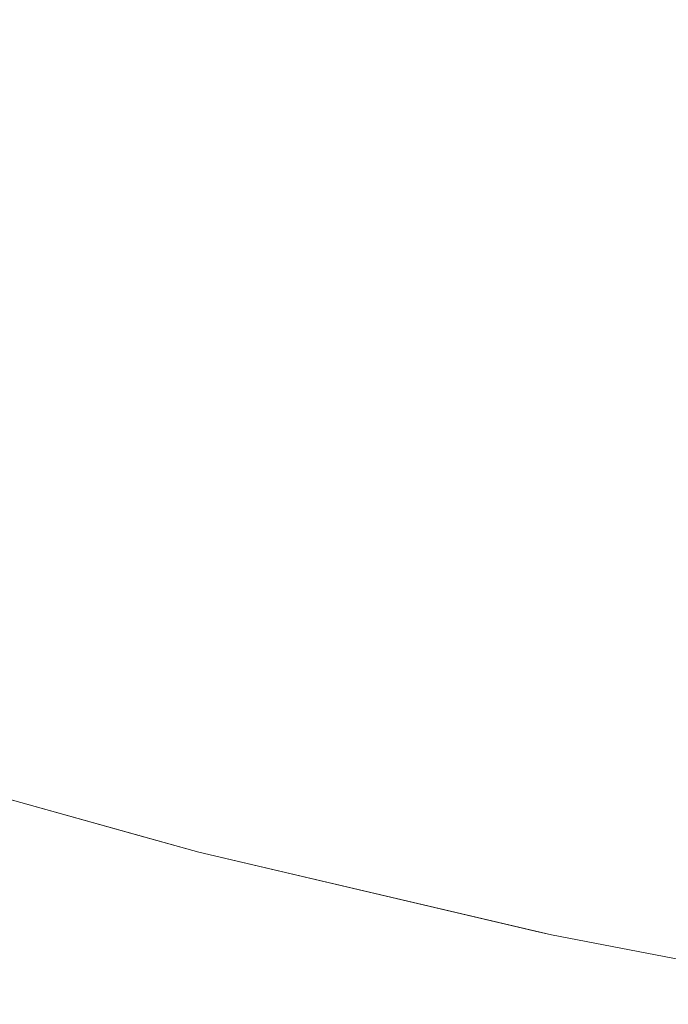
# Model space of a CAD drawing. Header units: centimetres. Extents: x -35.1 to 36.2, y 3.4 to 5.2.
# Tile 21 of 256: x -34.9997 to -34.9872, y 3.4027 to 3.4218. Entities that reach past the tile are written whole.
import ezdxf

# ---------------------------------------------------------------- set-up
doc = ezdxf.new("R2010")
doc.units = ezdxf.units.CM
doc.header["$LTSCALE"] = 2.54
doc.layers.add('Lucido design-1', color=7, linetype='Continuous')

# ---------------------------------------------------------------- blocks, each defined once
blk = doc.blocks.new('Gruppo-4-1')
at = {"color": 7, "linetype": 'Continuous', "lineweight": 9}
for points, invisible_edges in [([(-34.996503, 3.423052, -1872.260948), (-34.999571, 3.424065, -1872.260948), (-35.00043, 3.422667, -1872.263387), (-34.997306, 3.421636, -1872.263387)], 15), ([(-34.997306, 3.421636, -1872.967641), (-35.00043, 3.422667, -1872.967641), (-34.999571, 3.424065, -1872.97008), (-34.996503, 3.423052, -1872.97008)], 15), ([(-34.989483, 3.422723, -1872.258575), (-34.992604, 3.423589, -1872.258575), (-34.993377, 3.422103, -1872.260948), (-34.990195, 3.42122, -1872.260948)], 15), ([(-34.990195, 3.42122, -1872.97008), (-34.993377, 3.422103, -1872.97008), (-34.992604, 3.423589, -1872.972454), (-34.989483, 3.422723, -1872.972454)], 15), ([(-34.997306, 3.421636, -1872.263387), (-34.994122, 3.420669, -1872.263387), (-34.993377, 3.422103, -1872.260948), (-34.996503, 3.423052, -1872.260948)], 15), ([(-34.996503, 3.423052, -1872.97008), (-34.993377, 3.422103, -1872.97008), (-34.994122, 3.420669, -1872.967641), (-34.997306, 3.421636, -1872.967641)], 15), ([(-34.997306, 3.421636, -1872.263387), (-35.00043, 3.422667, -1872.263387), (-35.001256, 3.421323, -1872.26589), (-34.998078, 3.420274, -1872.26589)], 15), ([(-34.998078, 3.420274, -1872.965138), (-35.001256, 3.421323, -1872.965138), (-35.00043, 3.422667, -1872.967641), (-34.997306, 3.421636, -1872.967641)], 15), ([(-34.990195, 3.42122, -1872.260948), (-34.986963, 3.420406, -1872.260948), (-34.986312, 3.421924, -1872.258575), (-34.989483, 3.422723, -1872.258575)], 15), ([(-34.989483, 3.422723, -1872.972454), (-34.986312, 3.421924, -1872.972454), (-34.986963, 3.420406, -1872.97008), (-34.990195, 3.42122, -1872.97008)], 15), ([(-34.990195, 3.42122, -1872.260948), (-34.993377, 3.422103, -1872.260948), (-34.994122, 3.420669, -1872.263387), (-34.990883, 3.41977, -1872.263387)], 15), ([(-34.990883, 3.41977, -1872.967641), (-34.994122, 3.420669, -1872.967641), (-34.993377, 3.422103, -1872.97008), (-34.990195, 3.42122, -1872.97008)], 15), ([(-34.998078, 3.420274, -1872.26589), (-34.994839, 3.41929, -1872.26589), (-34.994122, 3.420669, -1872.263387), (-34.997306, 3.421636, -1872.263387)], 15), ([(-34.997306, 3.421636, -1872.967641), (-34.994122, 3.420669, -1872.967641), (-34.994839, 3.41929, -1872.965138), (-34.998078, 3.420274, -1872.965138)], 15), ([(-34.998078, 3.420274, -1872.26589), (-35.001256, 3.421323, -1872.26589), (-35.002048, 3.420035, -1872.268455), (-34.998817, 3.418969, -1872.268455)], 15), ([(-34.998817, 3.418969, -1872.962573), (-35.002048, 3.420035, -1872.962573), (-35.001256, 3.421323, -1872.965138), (-34.998078, 3.420274, -1872.965138)], 15), ([(-34.990883, 3.41977, -1872.263387), (-34.987591, 3.41894, -1872.263387), (-34.986963, 3.420406, -1872.260948), (-34.990195, 3.42122, -1872.260948)], 15), ([(-34.990195, 3.42122, -1872.97008), (-34.986963, 3.420406, -1872.97008), (-34.987591, 3.41894, -1872.967641), (-34.990883, 3.41977, -1872.967641)], 15), ([(-34.990883, 3.41977, -1872.263387), (-34.994122, 3.420669, -1872.263387), (-34.994839, 3.41929, -1872.26589), (-34.991543, 3.418376, -1872.26589)], 15), ([(-34.991543, 3.418376, -1872.965138), (-34.994839, 3.41929, -1872.965138), (-34.994122, 3.420669, -1872.967641), (-34.990883, 3.41977, -1872.967641)], 15), ([(-34.983683, 3.419661, -1872.260948), (-34.986963, 3.420406, -1872.260948), (-34.987591, 3.41894, -1872.263387), (-34.984251, 3.418182, -1872.263387)], 15), ([(-34.984251, 3.418182, -1872.967641), (-34.987591, 3.41894, -1872.967641), (-34.986963, 3.420406, -1872.97008), (-34.983683, 3.419661, -1872.97008)], 15), ([(-34.998817, 3.418969, -1872.268455), (-34.995526, 3.41797, -1872.268455), (-34.994839, 3.41929, -1872.26589), (-34.998078, 3.420274, -1872.26589)], 15), ([(-34.998078, 3.420274, -1872.965138), (-34.994839, 3.41929, -1872.965138), (-34.995526, 3.41797, -1872.962573), (-34.998817, 3.418969, -1872.962573)], 15), ([(-34.998817, 3.418969, -1872.268455), (-35.002048, 3.420035, -1872.268455), (-35.002802, 3.418808, -1872.27108), (-34.999522, 3.417726, -1872.27108)], 15), ([(-34.999522, 3.417726, -1872.959948), (-35.002802, 3.418808, -1872.959948), (-35.002048, 3.420035, -1872.962573), (-34.998817, 3.418969, -1872.962573)], 15), ([(-34.991543, 3.418376, -1872.26589), (-34.988195, 3.417531, -1872.26589), (-34.987591, 3.41894, -1872.263387), (-34.990883, 3.41977, -1872.263387)], 15), ([(-34.990883, 3.41977, -1872.967641), (-34.987591, 3.41894, -1872.967641), (-34.988195, 3.417531, -1872.965138), (-34.991543, 3.418376, -1872.965138)], 15), ([(-34.991543, 3.418376, -1872.26589), (-34.994839, 3.41929, -1872.26589), (-34.995526, 3.41797, -1872.268455), (-34.992176, 3.41704, -1872.268455)], 15), ([(-34.992176, 3.41704, -1872.962573), (-34.995526, 3.41797, -1872.962573), (-34.994839, 3.41929, -1872.965138), (-34.991543, 3.418376, -1872.965138)], 15), ([(-34.999522, 3.417726, -1872.27108), (-34.99618, 3.416711, -1872.27108), (-34.995526, 3.41797, -1872.268455), (-34.998817, 3.418969, -1872.268455)], 15), ([(-34.998817, 3.418969, -1872.962573), (-34.995526, 3.41797, -1872.962573), (-34.99618, 3.416711, -1872.959948), (-34.999522, 3.417726, -1872.959948)], 15), ([(-34.984251, 3.418182, -1872.263387), (-34.987591, 3.41894, -1872.263387), (-34.988195, 3.417531, -1872.26589), (-34.984797, 3.41676, -1872.26589)], 15), ([(-34.984797, 3.41676, -1872.965138), (-34.988195, 3.417531, -1872.965138), (-34.987591, 3.41894, -1872.967641), (-34.984251, 3.418182, -1872.967641)], 15), ([(-34.999522, 3.417726, -1872.27108), (-35.002802, 3.418808, -1872.27108), (-35.003517, 3.417644, -1872.273762), (-35.000191, 3.416546, -1872.273762)], 15), ([(-35.000191, 3.416546, -1872.957266), (-35.003517, 3.417644, -1872.957266), (-35.002802, 3.418808, -1872.959948), (-34.999522, 3.417726, -1872.959948)], 15), ([(-34.992176, 3.41704, -1872.268455), (-34.988773, 3.416182, -1872.268455), (-34.988195, 3.417531, -1872.26589), (-34.991543, 3.418376, -1872.26589)], 15), ([(-34.991543, 3.418376, -1872.965138), (-34.988195, 3.417531, -1872.965138), (-34.988773, 3.416182, -1872.962573), (-34.992176, 3.41704, -1872.962573)], 15), ([(-34.992176, 3.41704, -1872.268455), (-34.995526, 3.41797, -1872.268455), (-34.99618, 3.416711, -1872.27108), (-34.992779, 3.415767, -1872.27108)], 15), ([(-34.992779, 3.415767, -1872.959948), (-34.99618, 3.416711, -1872.959948), (-34.995526, 3.41797, -1872.962573), (-34.992176, 3.41704, -1872.962573)], 15), ([(-35.000191, 3.416546, -1872.273762), (-34.996801, 3.415517, -1872.273762), (-34.99618, 3.416711, -1872.27108), (-34.999522, 3.417726, -1872.27108)], 15), ([(-34.999522, 3.417726, -1872.959948), (-34.99618, 3.416711, -1872.959948), (-34.996801, 3.415517, -1872.957266), (-35.000191, 3.416546, -1872.957266)], 15), ([(-34.984797, 3.41676, -1872.26589), (-34.988195, 3.417531, -1872.26589), (-34.988773, 3.416182, -1872.268455), (-34.985319, 3.415399, -1872.268455)], 15), ([(-34.985319, 3.415399, -1872.962573), (-34.988773, 3.416182, -1872.962573), (-34.988195, 3.417531, -1872.965138), (-34.984797, 3.41676, -1872.965138)], 15), ([(-34.992779, 3.415767, -1872.27108), (-34.989324, 3.414896, -1872.27108), (-34.988773, 3.416182, -1872.268455), (-34.992176, 3.41704, -1872.268455)], 15), ([(-34.992176, 3.41704, -1872.962573), (-34.988773, 3.416182, -1872.962573), (-34.989324, 3.414896, -1872.959948), (-34.992779, 3.415767, -1872.959948)], 15), ([(-34.992779, 3.415767, -1872.27108), (-34.99618, 3.416711, -1872.27108), (-34.996801, 3.415517, -1872.273762), (-34.993351, 3.41456, -1872.273762)], 15), ([(-34.993351, 3.41456, -1872.957266), (-34.996801, 3.415517, -1872.957266), (-34.99618, 3.416711, -1872.959948), (-34.992779, 3.415767, -1872.959948)], 15), ([(-34.997386, 3.414391, -1872.276499), (-34.996801, 3.415517, -1872.273762), (-35.000191, 3.416546, -1872.273762), (-35.000821, 3.415434, -1872.276499)], 15), ([(-35.000191, 3.416546, -1872.957266), (-34.996801, 3.415517, -1872.957266), (-34.997386, 3.414391, -1872.954529), (-35.000821, 3.415434, -1872.954529)], 15), ([(-34.985319, 3.415399, -1872.268455), (-34.988773, 3.416182, -1872.268455), (-34.989324, 3.414896, -1872.27108), (-34.985818, 3.414101, -1872.27108)], 15), ([(-34.985818, 3.414101, -1872.959948), (-34.989324, 3.414896, -1872.959948), (-34.988773, 3.416182, -1872.962573), (-34.985319, 3.415399, -1872.962573)], 15), ([(-34.993351, 3.41456, -1872.273762), (-34.989846, 3.413676, -1872.273762), (-34.989324, 3.414896, -1872.27108), (-34.992779, 3.415767, -1872.27108)], 15), ([(-34.992779, 3.415767, -1872.959948), (-34.989324, 3.414896, -1872.959948), (-34.989846, 3.413676, -1872.957266), (-34.993351, 3.41456, -1872.957266)], 15), ([(-35.000821, 3.415434, -1872.276499), (-35.001412, 3.414391, -1872.279288), (-34.997935, 3.413336, -1872.279288), (-34.997386, 3.414391, -1872.276499)], 15), ([(-35.000821, 3.415434, -1872.954529), (-34.997386, 3.414391, -1872.954529), (-34.997935, 3.413336, -1872.95174), (-35.001412, 3.414391, -1872.95174)], 15), ([(-34.993891, 3.413421, -1872.276499), (-34.993351, 3.41456, -1872.273762), (-34.996801, 3.415517, -1872.273762), (-34.997386, 3.414391, -1872.276499)], 15), ([(-34.993891, 3.413421, -1872.954529), (-34.997386, 3.414391, -1872.954529), (-34.996801, 3.415517, -1872.957266), (-34.993351, 3.41456, -1872.957266)], 15), ([(-34.985818, 3.414101, -1872.27108), (-34.989324, 3.414896, -1872.27108), (-34.989846, 3.413676, -1872.273762), (-34.98629, 3.412869, -1872.273762)], 15), ([(-34.98629, 3.412869, -1872.957266), (-34.989846, 3.413676, -1872.957266), (-34.989324, 3.414896, -1872.959948), (-34.985818, 3.414101, -1872.959948)], 15), ([(-34.99034, 3.412526, -1872.276499), (-34.989846, 3.413676, -1872.273762), (-34.993351, 3.41456, -1872.273762), (-34.993891, 3.413421, -1872.276499)], 15), ([(-34.993351, 3.41456, -1872.957266), (-34.989846, 3.413676, -1872.957266), (-34.99034, 3.412526, -1872.954529), (-34.993891, 3.413421, -1872.954529)], 15), ([(-34.998446, 3.412353, -1872.282125), (-34.997935, 3.413336, -1872.279288), (-35.001412, 3.414391, -1872.279288), (-35.001962, 3.413421, -1872.282125)], 15), ([(-35.001412, 3.414391, -1872.95174), (-34.997935, 3.413336, -1872.95174), (-34.998446, 3.412353, -1872.948903), (-35.001962, 3.413421, -1872.948903)], 15), ([(-34.997386, 3.414391, -1872.276499), (-34.997935, 3.413336, -1872.279288), (-34.994397, 3.412353, -1872.279288), (-34.993891, 3.413421, -1872.276499)], 15), ([(-34.994397, 3.412353, -1872.95174), (-34.997935, 3.413336, -1872.95174), (-34.997386, 3.414391, -1872.954529), (-34.993891, 3.413421, -1872.954529)], 15), ([(-34.986736, 3.411708, -1872.276499), (-34.98629, 3.412869, -1872.273762), (-34.989846, 3.413676, -1872.273762), (-34.99034, 3.412526, -1872.276499)], 15), ([(-34.986736, 3.411708, -1872.954529), (-34.99034, 3.412526, -1872.954529), (-34.989846, 3.413676, -1872.957266), (-34.98629, 3.412869, -1872.957266)], 15), ([(-35.001962, 3.413421, -1872.282125), (-35.00247, 3.412526, -1872.285009), (-34.998917, 3.411447, -1872.285009), (-34.998446, 3.412353, -1872.282125)], 15), ([(-35.001962, 3.413421, -1872.948903), (-34.998446, 3.412353, -1872.948903), (-34.998917, 3.411447, -1872.946019), (-35.00247, 3.412526, -1872.946019)], 15), ([(-34.994868, 3.41136, -1872.282125), (-34.994397, 3.412353, -1872.279288), (-34.997935, 3.413336, -1872.279288), (-34.998446, 3.412353, -1872.282125)], 15), ([(-34.994868, 3.41136, -1872.948903), (-34.998446, 3.412353, -1872.948903), (-34.997935, 3.413336, -1872.95174), (-34.994397, 3.412353, -1872.95174)], 15), ([(-34.993891, 3.413421, -1872.276499), (-34.994397, 3.412353, -1872.279288), (-34.990802, 3.411447, -1872.279288), (-34.99034, 3.412526, -1872.276499)], 15), ([(-34.993891, 3.413421, -1872.954529), (-34.99034, 3.412526, -1872.954529), (-34.990802, 3.411447, -1872.95174), (-34.994397, 3.412353, -1872.95174)], 15), ([(-34.999347, 3.410619, -1872.287934), (-34.998917, 3.411447, -1872.285009), (-35.00247, 3.412526, -1872.285009), (-35.002933, 3.411708, -1872.287934)], 15), ([(-35.00247, 3.412526, -1872.946019), (-34.998917, 3.411447, -1872.946019), (-34.999347, 3.410619, -1872.943094), (-35.002933, 3.411708, -1872.943094)], 15), ([(-34.998446, 3.412353, -1872.282125), (-34.998917, 3.411447, -1872.285009), (-34.995302, 3.410444, -1872.285009), (-34.994868, 3.41136, -1872.282125)], 15), ([(-34.995302, 3.410444, -1872.946019), (-34.998917, 3.411447, -1872.946019), (-34.998446, 3.412353, -1872.948903), (-34.994868, 3.41136, -1872.948903)], 15), ([(-34.991232, 3.410444, -1872.282125), (-34.990802, 3.411447, -1872.279288), (-34.994397, 3.412353, -1872.279288), (-34.994868, 3.41136, -1872.282125)], 15), ([(-34.994397, 3.412353, -1872.95174), (-34.990802, 3.411447, -1872.95174), (-34.991232, 3.410444, -1872.948903), (-34.994868, 3.41136, -1872.948903)], 15), ([(-34.99034, 3.412526, -1872.276499), (-34.990802, 3.411447, -1872.279288), (-34.987154, 3.410619, -1872.279288), (-34.986736, 3.411708, -1872.276499)], 15), ([(-34.987154, 3.410619, -1872.95174), (-34.990802, 3.411447, -1872.95174), (-34.99034, 3.412526, -1872.954529), (-34.986736, 3.411708, -1872.954529)], 15), ([(-35.002933, 3.411708, -1872.287934), (-35.003352, 3.41097, -1872.290899), (-34.999736, 3.409872, -1872.290899), (-34.999347, 3.410619, -1872.287934)], 15), ([(-35.002933, 3.411708, -1872.943094), (-34.999347, 3.410619, -1872.943094), (-34.999736, 3.409872, -1872.940129), (-35.003352, 3.41097, -1872.940129)], 15), ([(-34.995698, 3.409606, -1872.287934), (-34.995302, 3.410444, -1872.285009), (-34.998917, 3.411447, -1872.285009), (-34.999347, 3.410619, -1872.287934)], 15), ([(-34.995698, 3.409606, -1872.943094), (-34.999347, 3.410619, -1872.943094), (-34.998917, 3.411447, -1872.946019), (-34.995302, 3.410444, -1872.946019)], 15), ([(-34.987543, 3.409606, -1872.282125), (-34.987154, 3.410619, -1872.279288), (-34.990802, 3.411447, -1872.279288), (-34.991232, 3.410444, -1872.282125)], 15), ([(-34.987543, 3.409606, -1872.948903), (-34.991232, 3.410444, -1872.948903), (-34.990802, 3.411447, -1872.95174), (-34.987154, 3.410619, -1872.95174)], 15), ([(-34.994868, 3.41136, -1872.282125), (-34.995302, 3.410444, -1872.285009), (-34.991628, 3.409518, -1872.285009), (-34.991232, 3.410444, -1872.282125)], 15), ([(-34.994868, 3.41136, -1872.948903), (-34.991232, 3.410444, -1872.948903), (-34.991628, 3.409518, -1872.946019), (-34.995302, 3.410444, -1872.946019)], 15), ([(-35.003352, 3.41097, -1872.940129), (-34.999736, 3.409872, -1872.940129), (-35.000081, 3.409208, -1872.93713), (-35.003723, 3.410314, -1872.93713)], 15), ([(-34.999347, 3.410619, -1872.287934), (-34.999736, 3.409872, -1872.290899), (-34.996056, 3.408851, -1872.290899), (-34.995698, 3.409606, -1872.287934)], 15), ([(-34.996056, 3.408851, -1872.940129), (-34.999736, 3.409872, -1872.940129), (-34.999347, 3.410619, -1872.943094), (-34.995698, 3.409606, -1872.943094)], 15), ([(-34.991991, 3.408672, -1872.287934), (-34.991628, 3.409518, -1872.285009), (-34.995302, 3.410444, -1872.285009), (-34.995698, 3.409606, -1872.287934)], 15), ([(-34.995302, 3.410444, -1872.946019), (-34.991628, 3.409518, -1872.946019), (-34.991991, 3.408672, -1872.943094), (-34.995698, 3.409606, -1872.943094)], 15), ([(-34.991232, 3.410444, -1872.282125), (-34.991628, 3.409518, -1872.285009), (-34.987901, 3.408672, -1872.285009), (-34.987543, 3.409606, -1872.282125)], 15), ([(-34.987901, 3.408672, -1872.946019), (-34.991628, 3.409518, -1872.946019), (-34.991232, 3.410444, -1872.948903), (-34.987543, 3.409606, -1872.948903)], 15), ([(-34.983805, 3.408851, -1872.282125), (-34.983458, 3.409872, -1872.279288), (-34.987154, 3.410619, -1872.279288), (-34.987543, 3.409606, -1872.282125)], 15), ([(-34.987154, 3.410619, -1872.95174), (-34.983458, 3.409872, -1872.95174), (-34.983805, 3.408851, -1872.948903), (-34.987543, 3.409606, -1872.948903)], 15), ([(-34.996375, 3.408179, -1872.293898), (-34.996056, 3.408851, -1872.290899), (-34.999736, 3.409872, -1872.290899), (-35.000081, 3.409208, -1872.293898)], 15), ([(-34.996375, 3.408179, -1872.93713), (-35.000081, 3.409208, -1872.93713), (-34.999736, 3.409872, -1872.940129), (-34.996056, 3.408851, -1872.940129)], 15), ([(-34.995698, 3.409606, -1872.287934), (-34.996056, 3.408851, -1872.290899), (-34.992318, 3.407909, -1872.290899), (-34.991991, 3.408672, -1872.287934)], 15), ([(-34.995698, 3.409606, -1872.943094), (-34.991991, 3.408672, -1872.943094), (-34.992318, 3.407909, -1872.940129), (-34.996056, 3.408851, -1872.940129)], 15), ([(-34.988229, 3.407818, -1872.287934), (-34.987901, 3.408672, -1872.285009), (-34.991628, 3.409518, -1872.285009), (-34.991991, 3.408672, -1872.287934)], 15), ([(-34.988229, 3.407818, -1872.943094), (-34.991991, 3.408672, -1872.943094), (-34.991628, 3.409518, -1872.946019), (-34.987901, 3.408672, -1872.946019)], 15), ([(-34.987543, 3.409606, -1872.282125), (-34.987901, 3.408672, -1872.285009), (-34.984125, 3.407909, -1872.285009), (-34.983805, 3.408851, -1872.282125)], 15), ([(-34.987543, 3.409606, -1872.948903), (-34.983805, 3.408851, -1872.948903), (-34.984125, 3.407909, -1872.946019), (-34.987901, 3.408672, -1872.946019)], 15), ([(-35.000081, 3.409208, -1872.293898), (-35.000382, 3.408629, -1872.296927), (-34.996652, 3.407593, -1872.296927), (-34.996375, 3.408179, -1872.293898)], 15), ([(-34.996652, 3.407593, -1872.934101), (-35.000382, 3.408629, -1872.934101), (-35.000081, 3.409208, -1872.93713), (-34.996375, 3.408179, -1872.93713)], 15), ([(-34.992609, 3.40723, -1872.293898), (-34.992318, 3.407909, -1872.290899), (-34.996056, 3.408851, -1872.290899), (-34.996375, 3.408179, -1872.293898)], 15), ([(-34.996056, 3.408851, -1872.940129), (-34.992318, 3.407909, -1872.940129), (-34.992609, 3.40723, -1872.93713), (-34.996375, 3.408179, -1872.93713)], 15), ([(-34.996889, 3.407094, -1872.299984), (-34.996652, 3.407593, -1872.296927), (-35.000382, 3.408629, -1872.296927), (-35.000639, 3.408135, -1872.299984)], 15), ([(-34.996889, 3.407094, -1872.931044), (-35.000639, 3.408135, -1872.931044), (-35.000382, 3.408629, -1872.934101), (-34.996652, 3.407593, -1872.934101)], 15), ([(-34.991991, 3.408672, -1872.287934), (-34.992318, 3.407909, -1872.290899), (-34.988525, 3.407048, -1872.290899), (-34.988229, 3.407818, -1872.287934)], 15), ([(-34.988525, 3.407048, -1872.940129), (-34.992318, 3.407909, -1872.940129), (-34.991991, 3.408672, -1872.943094), (-34.988229, 3.407818, -1872.943094)], 15), ([(-34.984417, 3.407048, -1872.287934), (-34.984125, 3.407909, -1872.285009), (-34.987901, 3.408672, -1872.285009), (-34.988229, 3.407818, -1872.287934)], 15), ([(-34.987901, 3.408672, -1872.946019), (-34.984125, 3.407909, -1872.946019), (-34.984417, 3.407048, -1872.943094), (-34.988229, 3.407818, -1872.943094)], 15), ([(-34.996375, 3.408179, -1872.293898), (-34.996652, 3.407593, -1872.296927), (-34.992862, 3.406638, -1872.296927), (-34.992609, 3.40723, -1872.293898)], 15), ([(-34.996375, 3.408179, -1872.93713), (-34.992609, 3.40723, -1872.93713), (-34.992862, 3.406638, -1872.934101), (-34.996652, 3.407593, -1872.934101)], 15), ([(-35.000639, 3.408135, -1872.299984), (-35.00085, 3.40773, -1872.303063), (-34.997083, 3.406684, -1872.303063), (-34.996889, 3.407094, -1872.299984)], 15), ([(-34.997083, 3.406684, -1872.927965), (-35.00085, 3.40773, -1872.927965), (-35.000639, 3.408135, -1872.931044), (-34.996889, 3.407094, -1872.931044)], 15), ([(-34.988788, 3.406363, -1872.293898), (-34.988525, 3.407048, -1872.290899), (-34.992318, 3.407909, -1872.290899), (-34.992609, 3.40723, -1872.293898)], 15), ([(-34.988788, 3.406363, -1872.93713), (-34.992609, 3.40723, -1872.93713), (-34.992318, 3.407909, -1872.940129), (-34.988525, 3.407048, -1872.940129)], 15), ([(-34.988229, 3.407818, -1872.287934), (-34.988525, 3.407048, -1872.290899), (-34.984681, 3.406271, -1872.290899), (-34.984417, 3.407048, -1872.287934)], 15), ([(-34.988229, 3.407818, -1872.943094), (-34.984417, 3.407048, -1872.943094), (-34.984681, 3.406271, -1872.940129), (-34.988525, 3.407048, -1872.940129)], 15), ([(-34.997235, 3.406364, -1872.30616), (-34.997083, 3.406684, -1872.303063), (-35.00085, 3.40773, -1872.303063), (-35.001014, 3.407413, -1872.30616)], 15), ([(-34.997235, 3.406364, -1872.924868), (-35.001014, 3.407413, -1872.924868), (-35.00085, 3.40773, -1872.927965), (-34.997083, 3.406684, -1872.927965)], 15), ([(-34.993078, 3.406134, -1872.299984), (-34.992862, 3.406638, -1872.296927), (-34.996652, 3.407593, -1872.296927), (-34.996889, 3.407094, -1872.299984)], 15), ([(-34.996652, 3.407593, -1872.934101), (-34.992862, 3.406638, -1872.934101), (-34.993078, 3.406134, -1872.931044), (-34.996889, 3.407094, -1872.931044)], 15), ([(-35.001203, 3.40705, -1872.31239), (-35.002875, 3.407493, -1872.315514), (-34.997425, 3.405971, -1872.315514), (-34.997409, 3.405997, -1872.31239)], 13), ([(-34.997425, 3.405971, -1872.315514), (-35.002875, 3.407493, -1872.315514), (-35.002875, 3.407493, -1872.915514), (-34.996263, 3.405646, -1872.915514)], 10), ([(-34.996263, 3.405646, -1872.915514), (-35.002875, 3.407493, -1872.915514), (-35.001203, 3.40705, -1872.918638), (-34.997409, 3.405997, -1872.918638)], 14), ([(-35.001014, 3.407413, -1872.30616), (-35.001132, 3.407186, -1872.30927), (-34.997344, 3.406135, -1872.30927), (-34.997235, 3.406364, -1872.30616)], 15), ([(-34.997344, 3.406135, -1872.921758), (-35.001132, 3.407186, -1872.921758), (-35.001014, 3.407413, -1872.924868), (-34.997235, 3.406364, -1872.924868)], 15), ([(-34.992609, 3.40723, -1872.293898), (-34.992862, 3.406638, -1872.296927), (-34.989017, 3.405765, -1872.296927), (-34.988788, 3.406363, -1872.293898)], 15), ([(-34.989017, 3.405765, -1872.934101), (-34.992862, 3.406638, -1872.934101), (-34.992609, 3.40723, -1872.93713), (-34.988788, 3.406363, -1872.93713)], 15), ([(-34.997409, 3.405997, -1872.31239), (-34.997344, 3.406135, -1872.30927), (-35.001132, 3.407186, -1872.30927), (-35.001203, 3.40705, -1872.31239)], 15), ([(-34.997409, 3.405997, -1872.918638), (-35.001203, 3.40705, -1872.918638), (-35.001132, 3.407186, -1872.921758), (-34.997344, 3.406135, -1872.921758)], 15), ([(-34.996889, 3.407094, -1872.299984), (-34.997083, 3.406684, -1872.303063), (-34.993256, 3.40572, -1872.303063), (-34.993078, 3.406134, -1872.299984)], 15), ([(-34.996889, 3.407094, -1872.931044), (-34.993078, 3.406134, -1872.931044), (-34.993256, 3.40572, -1872.927965), (-34.997083, 3.406684, -1872.927965)], 15), ([(-34.984916, 3.40558, -1872.293898), (-34.984681, 3.406271, -1872.290899), (-34.988525, 3.407048, -1872.290899), (-34.988788, 3.406363, -1872.293898)], 15), ([(-34.988525, 3.407048, -1872.940129), (-34.984681, 3.406271, -1872.940129), (-34.984916, 3.40558, -1872.93713), (-34.988788, 3.406363, -1872.93713)], 15), ([(-34.993395, 3.405396, -1872.30616), (-34.993256, 3.40572, -1872.303063), (-34.997083, 3.406684, -1872.303063), (-34.997235, 3.406364, -1872.30616)], 15), ([(-34.997083, 3.406684, -1872.927965), (-34.993256, 3.40572, -1872.927965), (-34.993395, 3.405396, -1872.924868), (-34.997235, 3.406364, -1872.924868)], 15), ([(-34.989212, 3.405257, -1872.299984), (-34.989017, 3.405765, -1872.296927), (-34.992862, 3.406638, -1872.296927), (-34.993078, 3.406134, -1872.299984)], 15), ([(-34.989212, 3.405257, -1872.931044), (-34.993078, 3.406134, -1872.931044), (-34.992862, 3.406638, -1872.934101), (-34.989017, 3.405765, -1872.934101)], 15), ([(-34.997235, 3.406364, -1872.30616), (-34.997344, 3.406135, -1872.30927), (-34.993494, 3.405164, -1872.30927), (-34.993395, 3.405396, -1872.30616)], 15), ([(-34.997235, 3.406364, -1872.924868), (-34.993395, 3.405396, -1872.924868), (-34.993494, 3.405164, -1872.921758), (-34.997344, 3.406135, -1872.921758)], 15), ([(-34.988788, 3.406363, -1872.293898), (-34.989017, 3.405765, -1872.296927), (-34.985121, 3.404978, -1872.296927), (-34.984916, 3.40558, -1872.293898)], 15), ([(-34.988788, 3.406363, -1872.93713), (-34.984916, 3.40558, -1872.93713), (-34.985121, 3.404978, -1872.934101), (-34.989017, 3.405765, -1872.934101)], 15), ([(-34.993554, 3.405025, -1872.31239), (-34.993494, 3.405164, -1872.30927), (-34.997344, 3.406135, -1872.30927), (-34.997409, 3.405997, -1872.31239)], 15), ([(-34.997344, 3.406135, -1872.921758), (-34.993494, 3.405164, -1872.921758), (-34.993554, 3.405025, -1872.918638), (-34.997409, 3.405997, -1872.918638)], 15), ([(-34.993078, 3.406134, -1872.299984), (-34.993256, 3.40572, -1872.303063), (-34.989373, 3.404838, -1872.303063), (-34.989212, 3.405257, -1872.299984)], 15), ([(-34.989373, 3.404838, -1872.927965), (-34.993256, 3.40572, -1872.927965), (-34.993078, 3.406134, -1872.931044), (-34.989212, 3.405257, -1872.931044)], 15), ([(-34.997409, 3.405997, -1872.31239), (-34.997425, 3.405971, -1872.315514), (-34.996263, 3.405646, -1872.315514)], 9), ([(-34.996263, 3.405646, -1872.915514), (-34.996263, 3.405646, -1872.315514), (-34.997425, 3.405971, -1872.315514)], 9), ([(-34.996263, 3.405646, -1872.315514), (-34.993554, 3.405025, -1872.31239), (-34.997409, 3.405997, -1872.31239)], 11), ([(-34.997409, 3.405997, -1872.918638), (-34.993554, 3.405025, -1872.918638), (-34.996263, 3.405646, -1872.915514)], 11), ([(-34.989498, 3.404512, -1872.30616), (-34.989373, 3.404838, -1872.303063), (-34.993256, 3.40572, -1872.303063), (-34.993395, 3.405396, -1872.30616)], 15), ([(-34.989498, 3.404512, -1872.924868), (-34.993395, 3.405396, -1872.924868), (-34.993256, 3.40572, -1872.927965), (-34.989373, 3.404838, -1872.927965)], 15), ([(-34.985295, 3.404465, -1872.299984), (-34.985121, 3.404978, -1872.296927), (-34.989017, 3.405765, -1872.296927), (-34.989212, 3.405257, -1872.299984)], 15), ([(-34.989017, 3.405765, -1872.934101), (-34.985121, 3.404978, -1872.934101), (-34.985295, 3.404465, -1872.931044), (-34.989212, 3.405257, -1872.931044)], 15), ([(-34.993554, 3.405025, -1872.31239), (-34.996263, 3.405646, -1872.315514), (-34.989659, 3.404095, -1872.315514)], 9), ([(-34.996263, 3.405646, -1872.915514), (-34.989431, 3.404042, -1872.915514), (-34.989431, 3.404042, -1872.315514), (-34.989659, 3.404095, -1872.315514)], 10), ([(-34.989659, 3.404095, -1872.315514), (-34.996263, 3.405646, -1872.315514), (-34.996263, 3.405646, -1872.915514)], 10), ([(-34.989431, 3.404042, -1872.915514), (-34.996263, 3.405646, -1872.915514), (-34.993554, 3.405025, -1872.918638)], 10), ([(-34.993395, 3.405396, -1872.30616), (-34.993494, 3.405164, -1872.30927), (-34.989588, 3.404278, -1872.30927), (-34.989498, 3.404512, -1872.30616)], 15), ([(-34.989588, 3.404278, -1872.921758), (-34.993494, 3.405164, -1872.921758), (-34.993395, 3.405396, -1872.924868), (-34.989498, 3.404512, -1872.924868)], 15), ([(-34.989642, 3.404137, -1872.31239), (-34.989588, 3.404278, -1872.30927), (-34.993494, 3.405164, -1872.30927), (-34.993554, 3.405025, -1872.31239)], 15), ([(-34.989642, 3.404137, -1872.918638), (-34.993554, 3.405025, -1872.918638), (-34.993494, 3.405164, -1872.921758), (-34.989588, 3.404278, -1872.921758)], 15), ([(-34.989212, 3.405257, -1872.299984), (-34.989373, 3.404838, -1872.303063), (-34.985438, 3.404043, -1872.303063), (-34.985295, 3.404465, -1872.299984)], 15), ([(-34.989212, 3.405257, -1872.931044), (-34.985295, 3.404465, -1872.931044), (-34.985438, 3.404043, -1872.927965), (-34.989373, 3.404838, -1872.927965)], 15), ([(-34.989659, 3.404095, -1872.315514), (-34.989642, 3.404137, -1872.31239), (-34.993554, 3.405025, -1872.31239)], 11), ([(-34.993554, 3.405025, -1872.918638), (-34.989642, 3.404137, -1872.918638), (-34.989431, 3.404042, -1872.915514)], 11), ([(-34.98555, 3.403714, -1872.30616), (-34.985438, 3.404043, -1872.303063), (-34.989373, 3.404838, -1872.303063), (-34.989498, 3.404512, -1872.30616)], 15), ([(-34.989373, 3.404838, -1872.927965), (-34.985438, 3.404043, -1872.927965), (-34.98555, 3.403714, -1872.924868), (-34.989498, 3.404512, -1872.924868)], 15), ([(-34.989498, 3.404512, -1872.30616), (-34.989588, 3.404278, -1872.30927), (-34.98563, 3.403478, -1872.30927), (-34.98555, 3.403714, -1872.30616)], 15), ([(-34.989498, 3.404512, -1872.924868), (-34.98555, 3.403714, -1872.924868), (-34.98563, 3.403478, -1872.921758), (-34.989588, 3.404278, -1872.921758)], 15), ([(-34.985678, 3.403336, -1872.31239), (-34.98563, 3.403478, -1872.30927), (-34.989588, 3.404278, -1872.30927), (-34.989642, 3.404137, -1872.31239)], 15), ([(-34.989588, 3.404278, -1872.921758), (-34.98563, 3.403478, -1872.921758), (-34.985678, 3.403336, -1872.918638), (-34.989642, 3.404137, -1872.918638)], 15), ([(-34.989642, 3.404137, -1872.31239), (-34.989659, 3.404095, -1872.315514), (-34.989431, 3.404042, -1872.315514)], 9), ([(-34.985678, 3.403336, -1872.31239), (-34.989642, 3.404137, -1872.31239), (-34.989431, 3.404042, -1872.315514)], 11), ([(-34.989431, 3.404042, -1872.915514), (-34.989642, 3.404137, -1872.918638), (-34.985678, 3.403336, -1872.918638)], 11), ([(-34.989431, 3.404042, -1872.315514), (-34.98241, 3.402698, -1872.315514), (-34.985678, 3.403336, -1872.31239)], 10), ([(-34.98241, 3.402698, -1872.915514), (-34.98241, 3.402698, -1872.315514), (-34.989431, 3.404042, -1872.315514), (-34.989431, 3.404042, -1872.915514)], 5), ([(-34.985678, 3.403336, -1872.918638), (-34.98241, 3.402698, -1872.915514), (-34.989431, 3.404042, -1872.915514)], 9)]:
    blk.add_3dface(points, dxfattribs=dict(at, invisible_edges=invisible_edges))

msp = doc.modelspace()

# ---------------------------------------------------------------- block references
at = {"layer": 'Lucido design-1', "color": 7}
msp.add_blockref('Gruppo-4-1', (0, 0), dxfattribs=at)

doc.saveas('drawing.dxf')
